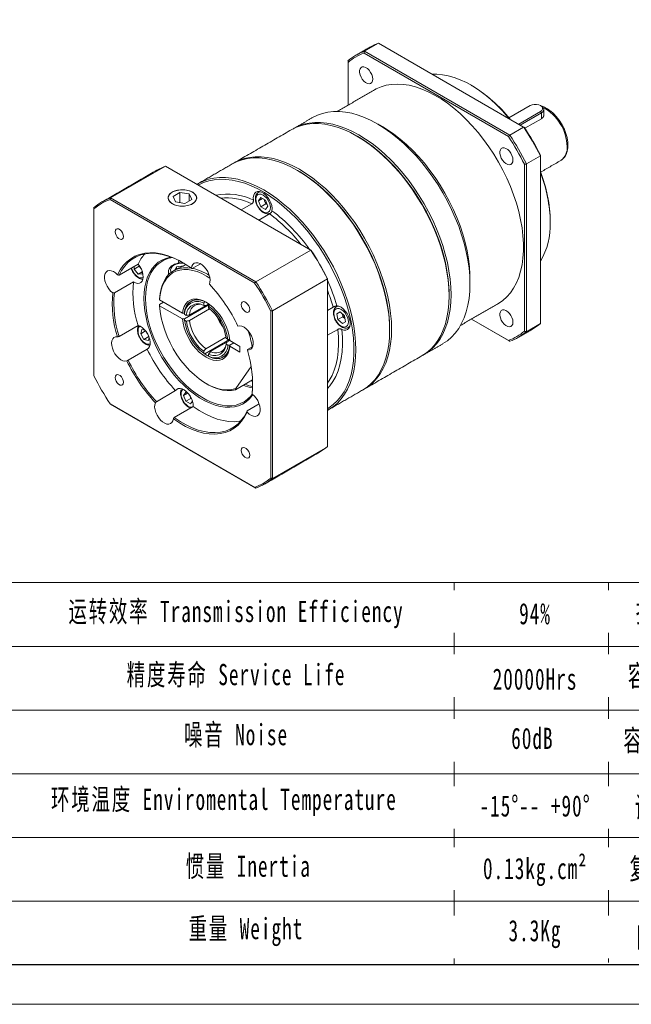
# Model space of a CAD drawing. Header units: millimetres. Extents: x 14 to 585, y 35 to 439.
# Tile 2 of 5: x 218 to 323, y 35 to 204. Entities that reach past the tile are written whole.
import ezdxf

# ---------------------------------------------------------------- set-up
doc = ezdxf.new("R2010")
doc.units = ezdxf.units.MM
doc.layers.get('0').update_dxf_attribs({"lineweight": 18})
doc.layers.add('图框_外框线', color=7, linetype='Continuous', lineweight=18)
doc.styles.add('标准', font='txt', dxfattribs={"width": 0.667})

msp = doc.modelspace()

# ---------------------------------------------------------------- linework, layer by layer
at = {"color": 7, "linetype": 'Continuous', "lineweight": 15}
for p, q in [((277.04, 198.31), (279.42, 199.68)), ((304.25, 185.34), (279.42, 199.68)), ((301.65, 183.71), (276.93, 197.98)), ((277.04, 198.31), (301.88, 183.97)), ((274.19, 196.4), (274.19, 189.07)), ((305.38, 189), (301.74, 186.91)), ((303.41, 185.83), (307.14, 187.98)), ((307.28, 187.75), (303.68, 185.67)), ((307.14, 187.98), (307.28, 187.75)), ((307.28, 187.75), (307.28, 186.76)), ((304.25, 185.34), (301.88, 183.97)), ((307.28, 186.76), (304.46, 185.13)), ((304.73, 179.03), (307.11, 180.4)), ((307.11, 151.72), (307.11, 180.4)), ((242.96, 178.64), (233.56, 173.21)), ((267.8, 164.3), (242.96, 178.64)), ((304.39, 150.41), (304.39, 178.96)), ((304.73, 179.03), (304.73, 150.34)), ((310.6, 179.61), (310.66, 179.64)), ((245.41, 174.14), (244.24, 173.46)), ((244.24, 173.46), (244.67, 172.53)), ((247.02, 173.89), (245.41, 174.14)), ((245.41, 172.42), (245.41, 174.14)), ((247.45, 172.96), (247.02, 173.89)), ((247.02, 172.71), (247.02, 173.89)), ((258.22, 158.66), (233.47, 172.95)), ((233.56, 173.21), (258.4, 158.87)), ((244.67, 172.53), (246.28, 172.28)), ((246.28, 172.28), (247.45, 172.96)), ((255.92, 171.16), (257.75, 172.22)), ((258.87, 172.72), (259.27, 173.28)), ((259.55, 173.12), (258.87, 172.72)), ((259.27, 171.71), (258.87, 172.72)), ((259.27, 173.28), (260.05, 172.83)), ((260.12, 172.2), (259.27, 171.71)), ((259.82, 172.96), (259.92, 172.71)), ((259.92, 172.71), (260.12, 172.2)), ((260.05, 172.83), (260.44, 171.82)), ((260.44, 171.82), (260.05, 171.26)), ((260.12, 172.2), (260.34, 172.07)), ((230.71, 171.35), (230.71, 142.78)), ((260.75, 170.48), (258.92, 169.43)), ((260.05, 171.26), (259.27, 171.71)), ((267.8, 164.3), (258.4, 158.87)), ((235.01, 160.01), (238.27, 161.89)), ((238.43, 161.54), (238.43, 161.68)), ((245.47, 162.4), (245.38, 162.11)), ((248.93, 161.94), (247.51, 161.12)), ((238.43, 161.54), (237.59, 161.05)), ((237.59, 161.05), (237.59, 161.49)), ((238.27, 160.2), (237.59, 161.05)), ((238.94, 160.59), (238.27, 160.2)), ((238.94, 160.26), (238.27, 160.2)), ((238.77, 161.11), (238.43, 161.54)), ((238.78, 161.11), (238.77, 161.11)), ((238.94, 160.72), (238.94, 160.26)), ((244.62, 160.91), (244.86, 161.43)), ((244.86, 161.43), (246.09, 161.62)), ((244.86, 161.05), (244.86, 161.43)), ((237.46, 158.85), (234.2, 156.97)), ((270.66, 159.36), (261.25, 153.93)), ((270.66, 130.67), (270.66, 159.36)), ((245.87, 153.5), (241.95, 155.76)), ((241.95, 154.98), (242.63, 155.37)), ((246.21, 152.52), (250.45, 154.97)), ((247.06, 153.21), (250.35, 155.1)), ((249.49, 155.2), (249.49, 154.84)), ((250.35, 155.1), (249.83, 154.81)), ((250.28, 155.07), (250.3, 154.89)), ((250.45, 154.97), (250.28, 155.07)), ((241.95, 154.78), (245.87, 152.52)), ((246.21, 152.52), (250.28, 154.88)), ((246.52, 153.13), (246.21, 153.31)), ((250.51, 154.22), (247.06, 152.23)), ((250.29, 154.78), (250.28, 154.88)), ((250.34, 154.35), (250.34, 154.71)), ((260.98, 125.3), (260.98, 153.87)), ((261.25, 153.93), (261.25, 125.24)), ((270.66, 153.96), (271.65, 154.54)), ((272.2, 154.61), (272.24, 154.63)), ((272.26, 153.39), (272.82, 153.71)), ((272.82, 153.71), (272.26, 153.39)), ((272.46, 152.4), (272.26, 153.39)), ((272.82, 153.71), (273.57, 153.04)), ((273.22, 153.36), (273.31, 152.89)), ((246.21, 152.33), (246.52, 152.15)), ((273.31, 152.89), (272.46, 152.4)), ((273.22, 151.73), (272.46, 152.4)), ((273.78, 152.05), (273.22, 151.73)), ((273.31, 152.89), (273.67, 152.58)), ((273.57, 153.04), (273.78, 152.05)), ((295.3, 152.49), (301.65, 148.83)), ((301.88, 148.7), (295.3, 152.49)), ((307.11, 151.72), (304.73, 150.34)), ((235, 149.52), (238.26, 151.4)), ((238.72, 149.98), (238.92, 150.74)), ((239.56, 150.46), (238.72, 149.98)), ((239.27, 149.02), (238.72, 149.98)), ((238.92, 150.74), (239.45, 150.59)), ((239.85, 149.99), (239.61, 150.4)), ((240.08, 149.58), (239.85, 149.99)), ((272.43, 150.74), (270.66, 149.72)), ((274.27, 151.09), (274.24, 151.07)), ((240.11, 149.5), (239.27, 149.02)), ((240.03, 148.82), (239.27, 149.02)), ((240.17, 149.34), (240.03, 148.82)), ((253.91, 148.99), (249.66, 146.54)), ((249.83, 147.43), (253.29, 149.42)), ((253.45, 148.54), (250.68, 146.94)), ((253.63, 149.02), (253.31, 149.21)), ((253.31, 148.23), (253.63, 148.04)), ((253.45, 148.54), (253.97, 148.83)), ((253.89, 148.79), (253.69, 148.92)), ((253.75, 148.9), (253.91, 148.79)), ((253.91, 148.8), (253.91, 148.99)), ((255.69, 147.83), (253.97, 148.83)), ((254.65, 148.44), (253.97, 148.04)), ((254.65, 148.44), (253.97, 148.04)), ((239.83, 147.35), (236.57, 145.47)), ((249.49, 147), (249.49, 146.64)), ((250.34, 146.15), (250.34, 146.51)), ((253.97, 147.85), (255.69, 146.86)), ((255.69, 146.86), (255.69, 147.83)), ((256.96, 147.29), (257.89, 147.83)), ((254.98, 140.64), (257.61, 144.37)), ((254.93, 140.41), (257.84, 142.1)), ((257.85, 141.82), (257.55, 141.93)), ((241.41, 138.37), (244.67, 140.26)), ((246.06, 139.45), (246.45, 140)), ((246.74, 139.84), (246.06, 139.45)), ((246.45, 140), (246.85, 139.77)), ((246.45, 138.44), (246.06, 139.45)), ((247.3, 138.93), (246.45, 138.44)), ((247.24, 137.98), (246.45, 138.44)), ((247.11, 139.43), (247.1, 139.44)), ((247.3, 138.93), (247.11, 139.43)), ((247.57, 138.46), (247.24, 137.98)), ((247.42, 138.85), (247.3, 138.93)), ((233.47, 137.99), (258.22, 123.7)), ((258.4, 123.6), (233.56, 137.94)), ((247.71, 137.56), (244.45, 135.68)), ((256.95, 136.8), (258.99, 137.98)), ((270.66, 130.67), (261.25, 125.24))]:
    msp.add_line(p, q, dxfattribs=at)
at = {"color": 7, "linetype": 'Continuous', "lineweight": 15, "flags": 128}
for points in [[(278.41, 193.54), (278.37, 193.92), (278.25, 194.31), (278.05, 194.69), (277.8, 195.04), (277.52, 195.32), (277.21, 195.52), (276.91, 195.62), (276.64, 195.62), (276.42, 195.51), (276.26, 195.3), (276.18, 195.01), (276.18, 194.65), (276.26, 194.27), (276.42, 193.87), (276.64, 193.51), (276.91, 193.19), (277.21, 192.94), (277.52, 192.79), (277.8, 192.74), (278.05, 192.8), (278.25, 192.96), (278.37, 193.22), (278.41, 193.54)], [(301.8, 186.76), (301.56, 187.05), (300.61, 188.12), (299.62, 189.13), (298.62, 190.06), (297.59, 190.91), (296.54, 191.68), (295.49, 192.36), (294.44, 192.94), (293.39, 193.43), (292.35, 193.82), (291.34, 194.1), (290.34, 194.28), (289.37, 194.36), (288.66, 194.35)], [(278.73, 191.7), (279.03, 191.86), (279.86, 192.22), (280.74, 192.48), (281.66, 192.63), (282.63, 192.68), (283.64, 192.63), (284.67, 192.47), (285.74, 192.21), (286.82, 191.84), (287.91, 191.37), (289.01, 190.81), (290.12, 190.15), (291.22, 189.39), (292.3, 188.55), (293.38, 187.63), (294.43, 186.63), (295.45, 185.56), (296.44, 184.42), (297.38, 183.22), (298.29, 181.97), (299.14, 180.67), (299.95, 179.33), (300.69, 177.96), (301.37, 176.57), (301.99, 175.15), (302.53, 173.73), (303.01, 172.31), (303.4, 170.89), (303.73, 169.48), (303.97, 168.1), (304.13, 166.74), (304.21, 165.43), (304.21, 164.15), (304.13, 162.93), (303.97, 161.76), (303.73, 160.66), (303.4, 159.62), (303.01, 158.67), (302.53, 157.79), (301.99, 157), (301.37, 156.29), (300.69, 155.68), (299.95, 155.17), (299.85, 155.11)], [(307.14, 187.98), (307.37, 188.17), (307.49, 188.38), (307.49, 188.61), (307.37, 188.82), (307.14, 189), (306.83, 189.13), (306.46, 189.2), (306.06, 189.2), (305.69, 189.13), (305.38, 189)], [(307.28, 188.92), (307.41, 188.83), (307.61, 188.63), (307.7, 188.4), (307.67, 188.16), (307.52, 187.94), (307.28, 187.75)], [(268.12, 186.95), (268.94, 187.36), (269.82, 187.67), (270.74, 187.88), (271.71, 187.99), (272.72, 187.99), (273.76, 187.88), (274.83, 187.68), (275.92, 187.37), (277.03, 186.96), (278.15, 186.45), (279.28, 185.85), (280.4, 185.15), (281.52, 184.37), (282.63, 183.5), (283.72, 182.54), (284.79, 181.52), (285.83, 180.42), (286.84, 179.25), (287.81, 178.03), (288.73, 176.75), (289.61, 175.43), (290.44, 174.07), (291.2, 172.67), (291.91, 171.25), (292.55, 169.81), (293.13, 168.36), (293.63, 166.91), (294.06, 165.46), (294.42, 164.02), (294.7, 162.6), (294.9, 161.2), (295.02, 159.84), (295.06, 158.51), (295.02, 157.24), (294.9, 156.01), (294.7, 154.85), (294.42, 153.75), (294.06, 152.72), (293.63, 151.77), (293.13, 150.89), (292.55, 150.11), (291.91, 149.41), (291.2, 148.8), (290.44, 148.29), (290.44, 148.29)], [(291.5, 156.46), (291.46, 157.78), (291.33, 159.14), (291.13, 160.54), (290.86, 161.96), (290.5, 163.4), (290.07, 164.85), (289.56, 166.31), (288.99, 167.76), (288.35, 169.2), (287.64, 170.62), (286.87, 172.01), (286.05, 173.37), (285.17, 174.7), (284.25, 175.97), (283.28, 177.2), (282.27, 178.36), (281.23, 179.46), (280.16, 180.49), (279.07, 181.44), (277.96, 182.31), (276.84, 183.1), (275.71, 183.79), (274.59, 184.4), (273.47, 184.9), (272.36, 185.31), (271.27, 185.62), (270.2, 185.83), (269.16, 185.93), (268.15, 185.93), (267.18, 185.83), (266.25, 185.62), (265.38, 185.31), (264.55, 184.9)], [(264.72, 184.99), (264.89, 185.09), (265.72, 185.5), (266.59, 185.81), (267.52, 186.02), (268.49, 186.13), (269.5, 186.13), (270.54, 186.02), (271.61, 185.82), (272.7, 185.51), (273.81, 185.1), (274.93, 184.59), (276.05, 183.99), (277.18, 183.29), (278.3, 182.51), (279.41, 181.64), (280.5, 180.68), (281.57, 179.66), (282.61, 178.56), (283.62, 177.39), (284.59, 176.17), (285.51, 174.89), (286.39, 173.57), (287.21, 172.21), (287.98, 170.81), (288.69, 169.39), (289.33, 167.95), (289.9, 166.5), (290.41, 165.05), (290.84, 163.6), (291.2, 162.16), (291.47, 160.73), (291.67, 159.34), (291.79, 157.98), (291.83, 156.65), (291.79, 155.38), (291.67, 154.15), (291.47, 152.99), (291.2, 151.89), (290.84, 150.86), (290.41, 149.9), (289.9, 149.03), (289.33, 148.25), (288.69, 147.55), (287.98, 146.94), (287.21, 146.43), (287.04, 146.34)], [(280.13, 185.36), (280.95, 184.86), (282.05, 184.1), (283.14, 183.26), (284.21, 182.34), (285.26, 181.34), (286.28, 180.27), (287.27, 179.13), (288.22, 177.93), (289.13, 176.68), (289.98, 175.38), (290.78, 174.04), (291.53, 172.67), (292.21, 171.28), (292.82, 169.86), (293.37, 168.44), (293.84, 167.02), (294.24, 165.6), (294.56, 164.19), (294.81, 162.81), (294.97, 161.45), (295.05, 160.14), (295.06, 159.49)], [(275.89, 183.69), (276.73, 183.18), (277.85, 182.41), (278.96, 181.56), (280.06, 180.63), (281.13, 179.61), (282.18, 178.53), (283.2, 177.37), (284.17, 176.16), (285.11, 174.89), (285.99, 173.57), (286.82, 172.21), (287.6, 170.82), (288.31, 169.4), (288.96, 167.96), (289.54, 166.51), (290.05, 165.06), (290.49, 163.6), (290.85, 162.16), (291.13, 160.74), (291.33, 159.34), (291.45, 157.98), (291.5, 156.65)], [(291.5, 156.65), (291.49, 157.31), (291.4, 158.65), (291.24, 160.04), (291, 161.45), (290.68, 162.88), (290.28, 164.33), (289.81, 165.78), (289.26, 167.24), (288.64, 168.68), (287.96, 170.11), (287.22, 171.52), (286.41, 172.9), (285.55, 174.24), (284.64, 175.53), (283.69, 176.77), (282.69, 177.96), (281.66, 179.08), (280.6, 180.13), (279.51, 181.1), (278.41, 182), (277.29, 182.81), (276.16, 183.53), (275.89, 183.69)], [(254.54, 179.12), (254.71, 179.21), (255.53, 179.63), (256.41, 179.94), (257.34, 180.14), (258.31, 180.25), (259.31, 180.25), (260.35, 180.15), (261.42, 179.94), (262.52, 179.63), (263.62, 179.22), (264.74, 178.71), (265.87, 178.11), (267, 177.41), (268.12, 176.63), (269.22, 175.76), (270.32, 174.81), (271.39, 173.78), (272.43, 172.68), (273.43, 171.51), (274.4, 170.29), (275.33, 169.01), (276.21, 167.69), (277.03, 166.33), (277.8, 164.93), (278.5, 163.51), (279.15, 162.07), (279.72, 160.62), (280.23, 159.17), (280.66, 157.72), (281.01, 156.28), (281.29, 154.86), (281.49, 153.46), (281.61, 152.1), (281.65, 150.77), (281.61, 149.5), (281.49, 148.27), (281.29, 147.11), (281.01, 146.01), (280.66, 144.98), (280.23, 144.03), (279.72, 143.15), (279.15, 142.37), (278.5, 141.67), (277.8, 141.06), (277.03, 140.56), (276.86, 140.46)], [(302.41, 179.69), (302.37, 180.06), (302.25, 180.45), (302.05, 180.84), (301.8, 181.19), (301.52, 181.47), (301.21, 181.67), (300.91, 181.77), (300.64, 181.76), (300.42, 181.65), (300.26, 181.44), (300.18, 181.15), (300.18, 180.8), (300.26, 180.41), (300.42, 180.02), (300.64, 179.65), (300.91, 179.33), (301.21, 179.09), (301.52, 178.94), (301.8, 178.89), (302.05, 178.95), (302.25, 179.11), (302.37, 179.36), (302.41, 179.69)], [(281.31, 150.58), (281.27, 151.9), (281.15, 153.26), (280.95, 154.66), (280.67, 156.08), (280.32, 157.52), (279.89, 158.97), (279.38, 160.43), (278.81, 161.88), (278.17, 163.32), (277.46, 164.74), (276.69, 166.13), (275.87, 167.5), (274.99, 168.82), (274.06, 170.1), (273.09, 171.32), (272.09, 172.48), (271.05, 173.58), (269.98, 174.61), (268.89, 175.56), (267.78, 176.43), (266.66, 177.22), (265.53, 177.91), (264.4, 178.52), (263.28, 179.03), (262.18, 179.43), (261.08, 179.74), (260.02, 179.95), (258.97, 180.05), (257.97, 180.05), (257, 179.95), (256.07, 179.74), (255.2, 179.43), (254.37, 179.02)], [(281.31, 150.77), (281.3, 151.43), (281.22, 152.78), (281.06, 154.16), (280.82, 155.57), (280.5, 157), (280.1, 158.45), (279.62, 159.9), (279.08, 161.36), (278.46, 162.81), (277.78, 164.24), (277.04, 165.64), (276.23, 167.02), (275.37, 168.36), (274.46, 169.65), (273.51, 170.89), (272.51, 172.08), (271.48, 173.2), (270.42, 174.25), (269.33, 175.23), (268.23, 176.12), (267.11, 176.93), (265.98, 177.65), (265.7, 177.81)], [(265.7, 177.81), (266.55, 177.3), (267.67, 176.54), (268.78, 175.68), (269.88, 174.75), (270.95, 173.73), (272, 172.65), (273.01, 171.49), (273.99, 170.28), (274.92, 169.01), (275.81, 167.69), (276.64, 166.33), (277.42, 164.94), (278.13, 163.52), (278.78, 162.08), (279.36, 160.63), (279.87, 159.18), (280.31, 157.73), (280.67, 156.28), (280.95, 154.86), (281.15, 153.46), (281.27, 152.1), (281.31, 150.77)], [(248.34, 175.53), (248.6, 175.69), (249.43, 176.1), (250.3, 176.41), (251.23, 176.62), (252.2, 176.72), (253.2, 176.72), (254.25, 176.62), (255.31, 176.41), (256.41, 176.1), (257.51, 175.69), (258.63, 175.19), (259.76, 174.58), (260.89, 173.89), (262.01, 173.1), (263.12, 172.23), (264.21, 171.28), (265.28, 170.25), (266.32, 169.15), (267.32, 167.99), (268.29, 166.76), (269.22, 165.49), (270.1, 164.17), (270.92, 162.8), (271.69, 161.41), (272.4, 159.99), (273.04, 158.55), (273.61, 157.1), (274.12, 155.64), (274.55, 154.19), (274.9, 152.75), (275.18, 151.33), (275.38, 149.93), (275.5, 148.57), (275.54, 147.25), (275.5, 145.97), (275.38, 144.75), (275.18, 143.58), (274.9, 142.48), (274.55, 141.45), (274.12, 140.5), (273.61, 139.63), (273.04, 138.84), (272.4, 138.14), (271.69, 137.54), (270.92, 137.03), (270.66, 136.88)], [(270.66, 137.15), (270.93, 137.32), (271.67, 137.86), (272.35, 138.51), (272.97, 139.24), (273.51, 140.07), (273.99, 140.97), (274.39, 141.96), (274.71, 143.02), (274.95, 144.16), (275.11, 145.35), (275.19, 146.6), (275.19, 147.9), (275.11, 149.25), (274.95, 150.63), (274.71, 152.04), (274.39, 153.48), (273.99, 154.92), (273.51, 156.38), (272.97, 157.83), (272.35, 159.28), (271.67, 160.71), (270.93, 162.12), (270.12, 163.49), (269.26, 164.83), (268.35, 166.12), (267.4, 167.37), (266.4, 168.55), (265.37, 169.67), (264.31, 170.72), (263.22, 171.7), (262.12, 172.59), (261, 173.4), (259.87, 174.12), (258.75, 174.75), (257.62, 175.28), (256.51, 175.71), (255.41, 176.04), (254.34, 176.27), (253.29, 176.39), (252.28, 176.41), (251.3, 176.32), (250.37, 176.13), (249.48, 175.84), (248.65, 175.44), (248.58, 175.4)], [(244.11, 174.21), (243.78, 173.97), (243.55, 173.7), (243.42, 173.4), (243.4, 173.1), (243.5, 172.8), (243.71, 172.52), (244.02, 172.27), (244.42, 172.06), (244.88, 171.91), (245.38, 171.82), (245.91, 171.8), (246.44, 171.84), (246.93, 171.95), (247.38, 172.11), (247.75, 172.33), (248.04, 172.58), (248.22, 172.87), (248.29, 173.17), (248.25, 173.48), (248.09, 173.77), (247.83, 174.04), (247.48, 174.26), (247.05, 174.44), (246.56, 174.56), (246.04, 174.62), (245.51, 174.61), (245, 174.54), (244.53, 174.4), (244.11, 174.21)], [(245.22, 174.56), (244.73, 174.45), (244.29, 174.29), (243.93, 174.07), (243.65, 173.81), (243.48, 173.53), (243.42, 173.22), (243.47, 172.92), (243.63, 172.64), (243.9, 172.37), (244.26, 172.15), (244.69, 171.98), (245.17, 171.87), (245.69, 171.81), (246.22, 171.83), (246.72, 171.91), (247.19, 172.05), (247.59, 172.24), (247.91, 172.48), (248.14, 172.75), (248.25, 173.05), (248.26, 173.35), (248.15, 173.65), (247.93, 173.92), (247.62, 174.17), (247.22, 174.36), (246.76, 174.51), (246.26, 174.59), (245.74, 174.61), (245.22, 174.56)], [(258, 172.85), (257.98, 173.29), (258.05, 173.67), (258.2, 173.98), (258.42, 174.19), (258.71, 174.3), (259.04, 174.3), (259.4, 174.19), (259.78, 173.97), (260.14, 173.67), (260.47, 173.28), (260.76, 172.84), (260.98, 172.37), (261.13, 171.89), (261.2, 171.43), (261.18, 171.01)], [(258.42, 172.99), (258.46, 172.59), (258.59, 172.17), (258.78, 171.77), (259.04, 171.39), (259.34, 171.07), (259.66, 170.84), (259.98, 170.7), (260.28, 170.67), (260.53, 170.75), (260.73, 170.94), (260.86, 171.21), (260.9, 171.56), (260.86, 171.95), (260.73, 172.37), (260.53, 172.78), (260.28, 173.15), (259.98, 173.47), (259.66, 173.7), (259.34, 173.84), (259.04, 173.87), (258.78, 173.79), (258.59, 173.61), (258.46, 173.33), (258.42, 172.99)], [(258.84, 174.15), (259.04, 174.23), (259.24, 174.25)], [(259.92, 172.71), (259.97, 172.59), (260.03, 172.48), (260.09, 172.38), (260.17, 172.28), (260.25, 172.19), (260.33, 172.11), (260.33, 172.11)], [(235.76, 166.62), (235.71, 166.93), (235.59, 167.24), (235.4, 167.54), (235.17, 167.77), (234.92, 167.91), (234.69, 167.95), (234.5, 167.88), (234.37, 167.7), (234.33, 167.44), (234.37, 167.14), (234.5, 166.82), (234.69, 166.52), (234.92, 166.29), (235.17, 166.15), (235.4, 166.11), (235.59, 166.19), (235.71, 166.36), (235.76, 166.62)], [(234.76, 160.07), (235.2, 160.9), (235.72, 161.64), (236.32, 162.28), (237, 162.82), (237.73, 163.24), (238.53, 163.56), (239.39, 163.75), (240.3, 163.83), (241.24, 163.8), (242.22, 163.64), (243.23, 163.38), (244.26, 162.99), (245.3, 162.5), (246.34, 161.9), (247.38, 161.2)], [(245.91, 162.16), (245.45, 162.42), (244.42, 162.9), (243.4, 163.28), (242.4, 163.55), (241.43, 163.7), (240.49, 163.74), (239.6, 163.66), (238.75, 163.46), (237.96, 163.15), (237.23, 162.73), (236.56, 162.2), (235.97, 161.57), (235.45, 160.83), (235.01, 160.01)], [(238.27, 161.89), (238.57, 161.48), (238.82, 161.03), (239, 160.57), (239.1, 160.11), (239.13, 159.68), (239.08, 159.3), (238.94, 158.98), (238.74, 158.76), (238.48, 158.63), (238.16, 158.6), (237.82, 158.67), (237.46, 158.85)], [(239.26, 156.04), (239.3, 157.05), (239.42, 158.01), (239.62, 158.9), (239.9, 159.73), (240.25, 160.47), (240.67, 161.14), (241.17, 161.72), (241.72, 162.2), (242.34, 162.59), (243.02, 162.88), (243.74, 163.07), (243.92, 163.1)], [(244.15, 163.01), (244.07, 163), (243.34, 162.83), (242.66, 162.55), (242.03, 162.17), (241.46, 161.69), (240.96, 161.12), (240.53, 160.46), (240.18, 159.72), (239.9, 158.9), (239.69, 158.01), (239.57, 157.05), (239.53, 156.04)], [(246.13, 162.03), (245.72, 162.04), (245.24, 161.99), (244.79, 161.87), (244.4, 161.7), (244.1, 161.47), (243.9, 161.22), (243.81, 160.94), (243.84, 160.65), (243.92, 160.48)], [(245.1, 162.03), (245.19, 162.3), (245.26, 162.51)], [(250.47, 158.46), (250.57, 158.81), (250.6, 159.22), (250.53, 159.67), (250.39, 160.14), (250.18, 160.61), (249.9, 161.05), (249.58, 161.44), (249.22, 161.75), (248.86, 161.98), (248.5, 162.1), (248.16, 162.12), (247.87, 162.03), (247.63, 161.84), (247.47, 161.56), (247.38, 161.2)], [(234.76, 160.07), (234.4, 160.39), (234.04, 160.63), (233.67, 160.76), (233.34, 160.8), (233.04, 160.72), (232.8, 160.54), (232.62, 160.27), (232.53, 159.91), (232.52, 159.5), (232.59, 159.04), (232.74, 158.57), (232.96, 158.1), (233.24, 157.67), (233.57, 157.29), (233.93, 156.98)], [(237.13, 161.23), (237.2, 161.01), (237.4, 160.61), (237.65, 160.23), (237.95, 159.92), (238.27, 159.69), (238.58, 159.55), (238.88, 159.52), (239.12, 159.6)], [(241.95, 155.96), (242.04, 156.85), (242.2, 157.68), (242.44, 158.43), (242.76, 159.11), (243.15, 159.71), (243.61, 160.22), (244.14, 160.64), (244.73, 160.95), (245.37, 161.17), (246.05, 161.27), (246.78, 161.28), (247.39, 161.21)], [(250.57, 159.48), (249.97, 159.85), (249.16, 160.28), (248.36, 160.61), (247.58, 160.83), (246.82, 160.95), (246.09, 160.97), (245.4, 160.87), (244.75, 160.68), (244.16, 160.38), (243.63, 159.97), (243.17, 159.48), (242.77, 158.89), (242.45, 158.22), (242.2, 157.47), (242.04, 156.65), (241.95, 155.76)], [(243.55, 160.16), (243.46, 160.42), (243.44, 160.58)], [(257.9, 139.56), (257.81, 139.43), (257.31, 138.85), (256.75, 138.36), (256.13, 137.97), (255.46, 137.68), (254.74, 137.49), (253.97, 137.41), (253.16, 137.42), (252.32, 137.54), (251.46, 137.77), (250.58, 138.09), (249.69, 138.51), (248.79, 139.03), (247.9, 139.64), (247.02, 140.33), (246.16, 141.11), (245.32, 141.95), (244.51, 142.87), (243.74, 143.84), (243.02, 144.87), (242.34, 145.94), (241.72, 147.04), (241.17, 148.17), (240.67, 149.32), (240.25, 150.47), (239.9, 151.63), (239.62, 152.77), (239.42, 153.89), (239.3, 154.99), (239.26, 156.04)], [(239.53, 156.04), (239.57, 154.99), (239.69, 153.89), (239.9, 152.77), (240.18, 151.62), (240.53, 150.47), (240.96, 149.31), (241.46, 148.16), (242.03, 147.04), (242.66, 145.93), (243.34, 144.87), (244.07, 143.85), (244.85, 142.88), (245.66, 141.98), (246.5, 141.15), (247.37, 140.39), (248.26, 139.72), (249.15, 139.13), (250.05, 138.63), (250.94, 138.24), (251.81, 137.94), (252.67, 137.75), (253.5, 137.66), (254.3, 137.68), (255.05, 137.8), (255.76, 138.03), (256.41, 138.35), (257.01, 138.78), (257.54, 139.31), (257.81, 139.63)], [(245.87, 153.5), (245.97, 154.12), (246.16, 154.67), (246.43, 155.12), (246.78, 155.49), (247.19, 155.74), (247.66, 155.89), (248.18, 155.93), (248.74, 155.86), (249.32, 155.67), (249.92, 155.38), (250.51, 154.99), (251.1, 154.5), (251.65, 153.93), (252.17, 153.29), (252.64, 152.6), (253.06, 151.86), (253.4, 151.1), (253.67, 150.33), (253.86, 149.57), (253.97, 148.83)], [(250, 155.33), (249.52, 155.56), (248.96, 155.74), (248.43, 155.81), (247.93, 155.78), (247.48, 155.63), (247.09, 155.39), (246.75, 155.04), (246.49, 154.61), (246.31, 154.09), (246.21, 153.5)], [(257.36, 154.15), (257.31, 154.46), (257.19, 154.78), (257, 155.07), (256.77, 155.3), (256.52, 155.44), (256.29, 155.48), (256.1, 155.41), (255.97, 155.23), (255.93, 154.97), (255.97, 154.67), (256.1, 154.35), (256.29, 154.05), (256.52, 153.82), (256.77, 153.68), (257, 153.64), (257.19, 153.72), (257.31, 153.89), (257.36, 154.15)], [(286.87, 146.24), (286.87, 146.24), (287.64, 146.75), (288.35, 147.35), (288.99, 148.05), (289.56, 148.84), (290.07, 149.71), (290.5, 150.66), (290.86, 151.69), (291.13, 152.79), (291.33, 153.96), (291.46, 155.18), (291.5, 156.46)], [(241.95, 154.78), (242.04, 153.77), (242.22, 152.72), (242.48, 151.66), (242.82, 150.58), (243.24, 149.5), (243.73, 148.43), (244.29, 147.39), (244.92, 146.38), (245.6, 145.43), (246.32, 144.53), (247.09, 143.7), (247.89, 142.94), (248.71, 142.27), (249.54, 141.69), (250.38, 141.21), (251.21, 140.84), (252.03, 140.58), (252.82, 140.42), (253.59, 140.38), (254.31, 140.45), (254.98, 140.64)], [(272.7, 154.29), (272.4, 154.32), (272.14, 154.24), (271.95, 154.06), (271.82, 153.78), (271.78, 153.44), (271.82, 153.04), (271.95, 152.62), (272.14, 152.21), (272.4, 151.84), (272.7, 151.52), (273.02, 151.29), (273.34, 151.15), (273.64, 151.12), (273.89, 151.2), (274.09, 151.39), (274.22, 151.66), (274.26, 152.01), (274.22, 152.4), (274.09, 152.82), (273.89, 153.23), (273.64, 153.6), (273.34, 153.92), (273.02, 154.15), (272.7, 154.29)], [(272.29, 154.76), (272.64, 154.69), (273.01, 154.51), (273.38, 154.23), (273.72, 153.87), (274.03, 153.45), (274.27, 152.98), (274.45, 152.5), (274.55, 152.03), (274.56, 151.6), (274.48, 151.22), (274.33, 150.92), (274.1, 150.71), (273.81, 150.61), (273.47, 150.62), (273.11, 150.74)], [(302.41, 151.97), (302.37, 152.35), (302.25, 152.74), (302.05, 153.12), (301.8, 153.47), (301.52, 153.75), (301.21, 153.95), (300.91, 154.06), (300.64, 154.05), (300.42, 153.94), (300.26, 153.73), (300.18, 153.44), (300.18, 153.08), (300.26, 152.7), (300.42, 152.31), (300.64, 151.94), (300.91, 151.62), (301.21, 151.37), (301.52, 151.22), (301.8, 151.17), (302.05, 151.23), (302.25, 151.4), (302.37, 151.65), (302.41, 151.97)], [(253.97, 147.85), (253.86, 147.23), (253.67, 146.69), (253.4, 146.23), (253.06, 145.87), (252.64, 145.61), (252.17, 145.46), (251.65, 145.42), (251.1, 145.49), (250.51, 145.68), (249.92, 145.97), (249.32, 146.37), (248.74, 146.85), (248.18, 147.42), (247.66, 148.06), (247.19, 148.75), (246.78, 149.49), (246.43, 150.25), (246.16, 151.02), (245.97, 151.79), (245.87, 152.52)], [(238.6, 151.28), (238.41, 151.1), (238.29, 150.83), (238.25, 150.49), (238.29, 150.09), (238.41, 149.68), (238.61, 149.27), (238.86, 148.9), (239.16, 148.59), (239.48, 148.35), (239.8, 148.22), (240.09, 148.19), (240.34, 148.26)], [(238.26, 151.4), (238.61, 151.27), (238.97, 151.05), (239.32, 150.74), (239.64, 150.36), (239.91, 149.93), (240.13, 149.47), (240.27, 149), (240.34, 148.56), (240.32, 148.15), (240.23, 147.8), (240.06, 147.53), (239.83, 147.35)], [(256.96, 147.19), (257.28, 147.21), (257.55, 147.33), (257.77, 147.55), (257.9, 147.86), (257.96, 148.25), (257.94, 148.68), (257.83, 149.15), (257.65, 149.62), (257.4, 150.08), (257.09, 150.49), (256.75, 150.84), (256.39, 151.11), (256.02, 151.28), (255.67, 151.34), (255.36, 151.3)], [(273.11, 150.74), (273.22, 149.42), (273.25, 148.14), (273.19, 146.92), (273.04, 145.75), (272.81, 144.65), (272.49, 143.63), (272.09, 142.69), (271.62, 141.83), (271.06, 141.07), (270.66, 140.62)], [(270.66, 141.53), (270.98, 142), (271.45, 142.84), (271.84, 143.77), (272.15, 144.77), (272.38, 145.85), (272.52, 146.99), (272.57, 148.19), (272.54, 149.45), (272.43, 150.74)], [(274.52, 151.37), (274.43, 151.23), (274.27, 151.09)], [(276.69, 140.36), (276.69, 140.36), (277.46, 140.87), (278.17, 141.47), (278.81, 142.17), (279.38, 142.96), (279.89, 143.83), (280.32, 144.78), (280.67, 145.81), (280.95, 146.91), (281.15, 148.08), (281.27, 149.3), (281.31, 150.58)], [(234.73, 149.46), (234.41, 149.44), (234.14, 149.32), (233.92, 149.1), (233.78, 148.79), (233.73, 148.4), (233.75, 147.96), (233.86, 147.5), (234.04, 147.02), (234.29, 146.57), (234.6, 146.16), (234.94, 145.81), (235.3, 145.54), (235.67, 145.37), (236.02, 145.3), (236.33, 145.35)], [(249.6, 146.59), (250.09, 146.27), (250.66, 145.99), (251.21, 145.81), (251.74, 145.74), (252.24, 145.77), (252.69, 145.91), (253.09, 146.16), (253.42, 146.5), (253.68, 146.94), (253.86, 147.46), (253.97, 148.04)], [(235.76, 141.68), (235.71, 141.98), (235.59, 142.3), (235.4, 142.6), (235.17, 142.83), (234.92, 142.97), (234.69, 143.01), (234.5, 142.93), (234.37, 142.76), (234.33, 142.5), (234.37, 142.19), (234.5, 141.87), (234.69, 141.58), (234.92, 141.35), (235.17, 141.21), (235.4, 141.17), (235.59, 141.24), (235.71, 141.42), (235.76, 141.68)], [(257.76, 139.84), (257.84, 140.68), (257.86, 141.47)], [(244.67, 140.26), (244.88, 140.48), (245.14, 140.61), (245.45, 140.64), (245.8, 140.56), (246.16, 140.39), (246.52, 140.12), (246.85, 139.77), (247.15, 139.37), (247.4, 138.92), (247.58, 138.45), (247.68, 137.99), (247.71, 137.56)], [(245.97, 140.49), (245.78, 140.32), (245.66, 140.05), (245.61, 139.7), (245.66, 139.31), (245.78, 138.9), (245.98, 138.49), (246.23, 138.12), (246.53, 137.81), (246.85, 137.57), (247.16, 137.44), (247.44, 137.41)], [(254.93, 140.41), (254.23, 140.28), (253.49, 140.26), (252.71, 140.35), (251.91, 140.55), (251.09, 140.86), (250.25, 141.27), (250.09, 141.37)], [(256.53, 141.34), (257.28, 141.1), (257.85, 140.96)], [(241.22, 138.19), (241.12, 137.84), (241.09, 137.43), (241.16, 136.98), (241.3, 136.51), (241.51, 136.04), (241.79, 135.6), (242.11, 135.21), (242.47, 134.9), (242.83, 134.67), (243.19, 134.55), (243.53, 134.53), (243.82, 134.62), (244.05, 134.81), (244.22, 135.09), (244.3, 135.45)], [(256.93, 136.58), (257.29, 136.26), (257.65, 136.02), (258.01, 135.88), (258.35, 135.85), (258.65, 135.93), (258.89, 136.11), (259.06, 136.38), (259.16, 136.74), (259.17, 137.15), (259.1, 137.61), (258.95, 138.08), (258.73, 138.55), (258.45, 138.98), (258.12, 139.36), (257.76, 139.67)], [(256.93, 136.58), (256.49, 135.75), (255.97, 135.01), (255.37, 134.37), (254.69, 133.83), (253.96, 133.41), (253.15, 133.09), (252.3, 132.9), (251.39, 132.81), (250.45, 132.85), (249.47, 133), (248.46, 133.27), (247.43, 133.66), (246.39, 134.15), (245.35, 134.75), (244.3, 135.45)], [(244.45, 135.68), (245.48, 134.99), (246.51, 134.39), (247.54, 133.9), (248.56, 133.52), (249.56, 133.26), (250.53, 133.1), (251.47, 133.07), (252.36, 133.15), (253.21, 133.34), (254, 133.65), (254.73, 134.07), (255.4, 134.6), (255.99, 135.24), (256.51, 135.97), (256.95, 136.8)], [(255.85, 135.07), (255.62, 135.03), (254.73, 134.95), (253.79, 134.99), (252.82, 135.14), (251.82, 135.4), (250.8, 135.78), (249.77, 136.27), (248.74, 136.87), (247.71, 137.56)], [(257.36, 129.21), (257.31, 129.51), (257.19, 129.83), (257, 130.13), (256.77, 130.36), (256.52, 130.5), (256.29, 130.54), (256.1, 130.46), (255.97, 130.29), (255.93, 130.03), (255.97, 129.72), (256.1, 129.4), (256.29, 129.11), (256.52, 128.88), (256.77, 128.74), (257, 128.7), (257.19, 128.77), (257.31, 128.95), (257.36, 129.21)]]:
    msp.add_lwpolyline(points, dxfattribs=at)
at = {"color": 7, "linetype": 'Continuous', "lineweight": 15}
for centre, radius, start, end in [((282.6, 190.87), 9.37, 109.8546, 119.9764), ((280.21, 189.53), 9.34, 109.8425, 130.1683), ((280.12, 189.29), 9.25, 110.1462, 129.8646), ((282.78, 171.44), 24.47, 38.5169, 58.9492), ((303.78, 181.74), 7.92, 2.0528, 61.5202), ((264.08, 158.85), 48.12, 26.6001, 33.3999), ((264.49, 159.09), 47.71, 26.7024, 33.2976), ((261.77, 157.52), 47.71, 26.7024, 33.2976), ((261.71, 157.48), 48.12, 26.6001, 33.3999), ((309.07, 181.75), 2.64, 307.0512, 6.0045), ((246.14, 169.83), 9.37, 109.8546, 119.9764), ((284.5, 168.78), 24.31, 0.9759, 21.5573), ((283.56, 168.45), 25.26, 1.2421, 21.161), ((253.6, 163.88), 9.99, 63.8438, 101.6624), ((236.73, 164.43), 9.34, 109.8425, 130.1683), ((236.66, 164.24), 9.27, 110.0851, 129.9257), ((253.27, 163.03), 10.21, 64.0005, 95.1024), ((261.21, 173.22), 1.39, 191.3043, 201.4535), ((245.18, 149.05), 26.49, 37.7249, 54.0103), ((244.43, 148.28), 28.23, 34.8424, 53.6082), ((296.71, 168.58), 12.11, 329.2282, 1.9742), ((244.65, 159.05), 6.98, 139.1477, 156.0344), ((227.63, 137.81), 48.12, 26.6001, 33.3999), ((227.95, 138), 47.79, 26.6818, 33.3182), ((240.05, 162.14), 1.63, 200.9241, 218.7481), ((245.63, 152.54), 8.84, 56.956, 77.2307), ((256.19, 157.09), 18.81, 174.6137, 197.5975), ((229.61, 138.96), 28.55, 25.6162, 43.0777), ((218.28, 132.41), 47.79, 26.6818, 33.3182), ((218.23, 132.38), 48.12, 26.6001, 33.3999), ((242.55, 146.14), 30.96, 16.1626, 24.7908), ((252.87, 155.2), 19.03, 174.6389, 197.5724), ((252.93, 155.2), 18.81, 174.6137, 197.5975), ((243.25, 146.41), 29.54, 15.9656, 21.9088), ((248.49, 153.53), 2.29, 59.2477, 180.7631), ((248.39, 153.32), 2.18, 59.6225, 180.3883), ((248.5, 153.12), 1.98, 60.0426, 179.9682), ((248.86, 153.24), 1.8, 88.3349, 180.9907), ((245.33, 148.03), 8.35, 6.8372, 53.1628), ((245.68, 148.23), 7.7, 7.3033, 52.6967), ((272.57, 153.94), 0.758, 87.5292, 115.7444), ((274.76, 153.73), 1.59, 193.5215, 226.4729), ((254.5, 153.32), 8.35, 186.8372, 233.1628), ((254.16, 153.12), 7.7, 187.3033, 232.6967), ((254.27, 153.19), 7.27, 187.5838, 232.4162), ((258.98, 155.91), 7.81, 202.3325, 217.6621), ((301.07, 158.87), 9.36, 300.0156, 310.1587), ((241.24, 150.8), 1.62, 200.9016, 210.0729), ((241.25, 150.79), 1.62, 209.9271, 219.0931), ((242.48, 145.54), 15.45, 8.2572, 18.5388), ((298.46, 157.52), 9.25, 290.1462, 309.8646), ((298.71, 157.48), 9.34, 289.8425, 310.1683), ((251.33, 148.23), 1.98, 240.0426, 359.9682), ((265.29, 159.54), 28.23, 205.597, 223.0968), ((251.45, 148.03), 2.18, 239.6225, 0.3883), ((251.68, 148.01), 2.29, 239.2477, 0.7631), ((251.59, 148.53), 1.83, 240.285, 330.3941), ((238.82, 141.44), 19.03, 354.6389, 17.5724), ((262.08, 157.69), 28.55, 205.6162, 223.0777), ((262.03, 157.66), 28.23, 205.597, 223.0968), ((273.41, 164.24), 47.79, 206.6818, 213.3182), ((259.29, 149.23), 8.62, 249.1863, 260.2861), ((248.63, 140.02), 1.64, 201.2611, 219.0613), ((264.62, 137.83), 9.36, 300.0156, 310.1587), ((255.03, 132.41), 9.27, 290.0851, 309.9257), ((255.23, 132.38), 9.34, 289.8425, 310.1683)]:
    msp.add_arc(centre, radius, start, end, dxfattribs=at)
for points in [[(277.92, 198.99), (275.54, 197.61)], [(276.93, 197.98), (277.04, 198.31)], [(274.19, 196.4), (274.19, 196.66)], [(295.4, 192.41), (295.23, 192.51)], [(278.73, 191.7), (272.33, 188)], [(307.28, 188.92), (307.14, 189)], [(268.12, 186.95), (264.89, 185.09)], [(307.7, 187.41), (307.7, 188.34)], [(280.13, 185.36), (279.28, 185.85)], [(304.36, 185.28), (304.25, 185.34)], [(264.55, 184.9), (254.71, 179.22)], [(275.89, 183.69), (275.72, 183.79)], [(301.65, 183.71), (301.88, 183.97)], [(307.11, 180.53), (307.11, 180.4)], [(254.37, 179.02), (248.6, 175.69)], [(304.73, 179.03), (304.39, 178.96)], [(307.14, 177.62), (310.6, 179.61)], [(241.46, 177.94), (232.06, 172.51)], [(265.7, 177.81), (265.53, 177.91)], [(244.13, 174.2), (244.11, 174.19)], [(247.58, 174.19), (247.56, 174.2)], [(259.08, 174.29), (258.84, 174.16)], [(233.47, 172.95), (233.56, 173.21)], [(230.71, 171.56), (230.71, 171.35)], [(308.81, 169), (308.81, 169.19)], [(267.89, 164.25), (267.8, 164.3)], [(235.01, 160.01), (234.76, 160.07)], [(243.44, 160.57), (243.44, 160.05)], [(244.59, 160.9), (244.33, 160.75)], [(247.38, 161.2), (247.51, 161.12)], [(258.22, 158.66), (258.4, 158.87)], [(270.66, 159.36), (270.66, 159.46)], [(295.06, 158.51), (295.06, 159.49)], [(233.93, 156.98), (234.2, 156.97)], [(291.5, 156.46), (291.5, 156.65)], [(241.95, 155.76), (241.95, 155.96)], [(241.95, 154.98), (241.95, 154.78)], [(249.66, 155.5), (249.49, 155.2)], [(250.28, 154.88), (250.28, 155.07)], [(250.34, 154.71), (250.51, 155.01)], [(293.45, 151.42), (299.85, 155.11)], [(246.21, 153.5), (245.87, 153.5)], [(246.21, 153.31), (246.21, 153.5)], [(260.98, 153.87), (261.25, 153.93)], [(272.44, 154.74), (272.2, 154.61)], [(245.87, 152.52), (246.21, 152.52)], [(246.21, 152.52), (246.21, 152.33)], [(274.24, 151.07), (274.48, 151.21)], [(281.31, 150.58), (281.31, 150.77)], [(303.38, 149.39), (305.75, 150.76)], [(304.73, 150.34), (304.39, 150.41)], [(235, 149.52), (234.73, 149.46)], [(253.97, 149.02), (253.63, 149.02)], [(287.21, 146.43), (290.44, 148.29)], [(301.88, 148.7), (301.65, 148.83)], [(249.49, 146.64), (249.66, 146.54)], [(253.63, 148.04), (253.97, 148.04)], [(253.97, 148.04), (253.97, 147.85)], [(256.96, 147.29), (256.96, 147.19)], [(236.33, 145.35), (236.57, 145.47)], [(250.51, 146.05), (250.34, 146.15)], [(277.03, 140.55), (286.87, 146.24)], [(249.92, 141.47), (250.09, 141.37)], [(254.98, 140.64), (254.93, 140.41)], [(257.76, 139.67), (257.76, 139.84)], [(270.92, 137.03), (276.69, 140.36)], [(241.41, 138.37), (241.22, 138.19)], [(233.56, 137.94), (233.47, 137.99)], [(256.95, 136.8), (256.93, 136.58)], [(244.3, 135.45), (244.45, 135.68)], [(259.9, 124.29), (269.3, 129.72)], [(260.98, 125.3), (261.25, 125.24)], [(258.4, 123.6), (258.22, 123.7)]]:
    msp.add_open_spline(points, degree=1, dxfattribs=at)
for points, knots in [([(310.66, 179.66), (310.73, 179.7), (310.93, 179.82), (311.2, 180.1), (311.46, 180.5), (311.66, 180.98), (311.79, 181.5), (311.83, 181.93), (311.83, 182.28), (311.82, 182.66), (311.75, 183.21), (311.6, 183.88), (311.38, 184.56), (311.09, 185.23), (310.74, 185.88), (310.34, 186.49), (309.9, 187.07), (309.42, 187.59), (308.91, 188.04), (308.37, 188.43), (307.83, 188.72), (307.46, 188.88), (307.28, 188.92), (307.28, 188.92)], [0, 0, 0, 0, 0.025726, 0.077067, 0.128731, 0.181497, 0.235591, 0.288677, 0.301358, 0.331059, 0.38685, 0.442543, 0.498113, 0.553579, 0.608988, 0.664397, 0.719855, 0.775419, 0.831152, 0.887109, 0.943314, 0.999702, 1, 1, 1, 1]), ([(307.7, 187.43), (307.7, 187.42), (307.7, 187.37), (307.69, 187.3), (307.67, 187.22), (307.64, 187.14), (307.6, 187.06), (307.54, 186.99), (307.48, 186.92), (307.42, 186.86), (307.35, 186.8), (307.3, 186.78), (307.28, 186.76)], [0, 0, 0, 0, 0.061949, 0.168594, 0.277521, 0.387246, 0.493733, 0.600992, 0.71073, 0.821346, 0.910434, 1, 1, 1, 1]), ([(258.84, 174.15), (258.83, 174.14), (258.72, 174.1), (258.57, 173.93), (258.42, 173.66), (258.35, 173.38), (258.34, 173.18), (258.34, 173.1)], [0, 0, 0, 0, 0.042241, 0.301859, 0.55949, 0.827462, 1, 1, 1, 1]), ([(257.75, 172.22), (257.79, 172.24), (257.86, 172.29), (257.94, 172.43), (257.99, 172.58), (258.01, 172.73), (258, 172.81), (258, 172.85)], [0, 0, 0, 0, 0.209035, 0.418027, 0.631427, 0.849138, 1, 1, 1, 1]), ([(258.34, 173.1), (258.34, 173.03), (258.34, 172.83), (258.42, 172.47), (258.57, 172.05), (258.78, 171.64), (259.05, 171.27), (259.36, 170.95), (259.69, 170.71), (260.04, 170.55), (260.36, 170.49), (260.64, 170.51), (260.79, 170.59), (260.85, 170.62)], [0, 0, 0, 0, 0.053863, 0.154201, 0.254228, 0.353989, 0.453836, 0.554135, 0.655366, 0.757922, 0.850078, 0.937704, 1, 1, 1, 1]), ([(261.18, 171.01), (261.18, 171), (261.17, 170.96), (261.14, 170.87), (261.05, 170.74), (260.94, 170.62), (260.83, 170.53), (260.77, 170.5), (260.75, 170.48)], [0, 0, 0, 0, 0.032682, 0.242401, 0.454081, 0.670712, 0.887589, 1, 1, 1, 1]), ([(245.95, 162.11), (245.94, 162.11), (245.77, 162.12), (245.43, 162.09), (244.95, 162.01), (244.5, 161.87), (244.11, 161.66), (243.8, 161.41), (243.58, 161.12), (243.46, 160.85), (243.46, 160.67), (243.46, 160.59)], [0, 0, 0, 0, 0.005369, 0.138335, 0.271687, 0.405915, 0.541623, 0.679003, 0.800233, 0.915941, 1, 1, 1, 1]), ([(244.6, 160.89), (244.64, 160.92), (244.88, 161.08), (245.5, 161.36), (246.13, 161.63), (246.43, 161.77), (246.45, 161.78)], [0, 0, 0, 0, 0.099554, 0.56962, 0.959894, 1, 1, 1, 1]), ([(237.08, 161.2), (237.12, 161.08), (237.21, 160.82), (237.42, 160.44), (237.69, 160.07), (238.01, 159.76), (238.35, 159.52), (238.69, 159.38), (238.93, 159.33), (239.04, 159.34), (239.06, 159.35)], [0, 0, 0, 0, 0.122491, 0.266926, 0.411575, 0.556976, 0.703887, 0.852828, 0.985108, 1, 1, 1, 1]), ([(249.83, 154.81), (249.8, 154.81), (249.69, 154.82), (249.58, 154.83), (249.49, 154.84)], [0, 0, 0, 0, 0.262878, 1, 1, 1, 1]), ([(271.65, 154.54), (271.69, 154.56), (271.77, 154.6), (271.92, 154.67), (272.07, 154.73), (272.19, 154.76), (272.26, 154.76), (272.29, 154.76)], [0, 0, 0, 0, 0.209035, 0.418027, 0.631427, 0.849138, 1, 1, 1, 1]), ([(272.25, 154.63), (272.24, 154.62), (272.13, 154.59), (271.97, 154.43), (271.8, 154.18), (271.71, 153.86), (271.68, 153.49), (271.74, 153.08), (271.86, 152.66), (272.05, 152.24), (272.3, 151.86), (272.6, 151.52), (272.92, 151.24), (273.27, 151.04), (273.62, 150.95), (273.93, 150.95), (274.16, 151.01), (274.25, 151.09), (274.28, 151.1)], [0, 0, 0, 0, 0.009036, 0.074235, 0.138468, 0.204705, 0.274428, 0.346341, 0.418525, 0.490483, 0.56239, 0.63453, 0.707199, 0.780748, 0.855127, 0.919196, 0.980999, 1, 1, 1, 1]), ([(246.52, 153.13), (246.66, 153.15), (246.83, 153.17), (247.01, 153.2), (247.06, 153.21)], [0, 0, 0, 0, 0.737122, 1, 1, 1, 1]), ([(247.06, 152.23), (247.01, 152.22), (246.83, 152.19), (246.66, 152.17), (246.52, 152.15)], [0, 0, 0, 0, 0.262878, 1, 1, 1, 1]), ([(238.36, 151.35), (238.34, 151.33), (238.26, 151.23), (238.19, 150.99), (238.15, 150.63), (238.18, 150.23), (238.29, 149.81), (238.47, 149.39), (238.71, 148.99), (238.99, 148.64), (239.31, 148.35), (239.66, 148.14), (239.99, 148.02), (240.19, 148.02), (240.27, 148.02)], [0, 0, 0, 0, 0.021084, 0.104492, 0.19237, 0.283721, 0.375926, 0.467851, 0.559634, 0.651662, 0.744289, 0.838007, 0.932983, 1, 1, 1, 1]), ([(273.11, 150.74), (273.08, 150.75), (273.02, 150.78), (272.88, 150.81), (272.72, 150.82), (272.55, 150.8), (272.47, 150.76), (272.43, 150.74)], [0, 0, 0, 0, 0.140117, 0.349979, 0.564359, 0.782133, 1, 1, 1, 1]), ([(253.31, 148.23), (253.35, 148.3), (253.39, 148.41), (253.44, 148.51), (253.45, 148.54)], [0, 0, 0, 0, 0.737122, 1, 1, 1, 1]), ([(249.49, 147), (249.58, 147.11), (249.69, 147.25), (249.8, 147.39), (249.83, 147.43)], [0, 0, 0, 0, 0.737122, 1, 1, 1, 1]), ([(250.68, 146.94), (250.65, 146.9), (250.54, 146.76), (250.43, 146.62), (250.34, 146.51)], [0, 0, 0, 0, 0.262878, 1, 1, 1, 1]), ([(245.72, 140.57), (245.68, 140.5), (245.58, 140.32), (245.52, 140), (245.53, 139.61), (245.61, 139.19), (245.76, 138.77), (245.97, 138.36), (246.24, 137.99), (246.55, 137.68), (246.89, 137.43), (247.12, 137.34), (247.24, 137.29)], [0, 0, 0, 0, 0.080149, 0.176415, 0.277435, 0.380605, 0.483611, 0.586338, 0.689164, 0.792484, 0.896817, 1, 1, 1, 1])]:
    msp.add_open_spline(points, degree=3, knots=knots, dxfattribs=at)
at = {"layer": '图框_外框线'}
for p, q in [((64.48, 107.42), (578.62, 107.42)), ((292.36, 107.42), (292.36, 42.12)), ((318.79, 107.42), (318.79, 42.48)), ((113.75, 96.53), (402.71, 96.53)), ((64.48, 85.63), (578.62, 85.63)), ((113.75, 74.73), (578.62, 74.73)), ((113.75, 63.84), (578.62, 63.84)), ((113.75, 52.94), (578.62, 52.94))]:
    msp.add_line(p, q, dxfattribs=at)
at = {"layer": '图框_外框线', "color": 3}
msp.add_lwpolyline([(14, 35.31), (585.43, 35.31), (585.43, 439.39), (14, 439.39)], close=True, dxfattribs=at)
at = {"layer": '图框_外框线', "color": 3, "lineweight": 25}
msp.add_lwpolyline([(48.01, 42.12), (578.62, 42.12), (578.62, 432.59), (48.01, 432.59)], close=True, dxfattribs=at)

# ---------------------------------------------------------------- texts
at = {"layer": '图框_外框线', "color": 1, "attachment_point": 2, "line_spacing_factor": 1.15057, "style": '标准'}
for s, insert, char_height, width in [('\\T1.1;运转效率 Transmission Efficiency', (255.03, 104.31), 3.6321, 61.7228), ('\\T1.1;94%', (306.19, 103.94), 3.632, 46.4502), ('\\T1.1;精度寿命 Service Life', (255.03, 93.52), 3.6321, 48.448), ('\\T1.1;20000Hrs', (306.19, 92.75), 3.6321, 46.4502), ('\\T1.1;噪音 Noise', (255.03, 83.25), 3.6321, 32.0497), ('\\T1.1;60dB', (305.74, 82.61), 3.632, 23.9678), ('{\\T1.1;环境温度 Enviromental Temperature}', (252.95, 72.19), 3.6321, 113.6605), ('\\T1.1;-15%%D-- +90%%D', (306.19, 71.06), 3.6321, 31.1574), ('\\T1.1;惯量 Inertia', (257.12, 60.75), 3.6321, 32.8136), ('{\\T1.1;0.13kg.cm²}', (306.19, 60.35), 3.6321, 24.5657), ('\\T1.1;重量 Weight', (256.72, 50.08), 3.6321, 28.2427), ('\\T1.1;3.3Kg', (306.19, 49.73), 3.6321, 24.3021)]:
    msp.add_mtext(s, dxfattribs=dict(at, insert=insert, char_height=char_height, width=width))

# ---------------------------------------------------------------- next in the draw order: texts
at = {"layer": '图框_外框线', "color": 1, "char_height": 3.6321, "width": 113.6605, "attachment_point": 2, "style": '标准', "bg_fill": 2}
for s, insert in [('{\\f宋体|b0|i0|c134|p2;\\W0.65;扭转刚性 \\fArial|b0|i0|c0|p34;Torsional Rigidity}', (343.32, 104.31)), ('{\\f宋体|b0|i0|c134|p2;容许径向力Max Radial Force}', (343.53, 93.33)), ('{\\f宋体|b0|i0|c134|p2;容许轴向力Max Axial Force}', (341.93, 82.26)), ('设计 \\fArial|b0|i0|c0|p2;Design:', (332.97, 70.8)), ('{\\f宋体|b0|i0|c134|p2;复核 Recheck：}', (333.91, 60.33)), ('{\\f宋体|b0|i0|c134|p2;日期 }Date:', (331.5, 48.65))]:
    msp.add_mtext(s, dxfattribs=dict(at, insert=insert))

doc.saveas('drawing.dxf')
